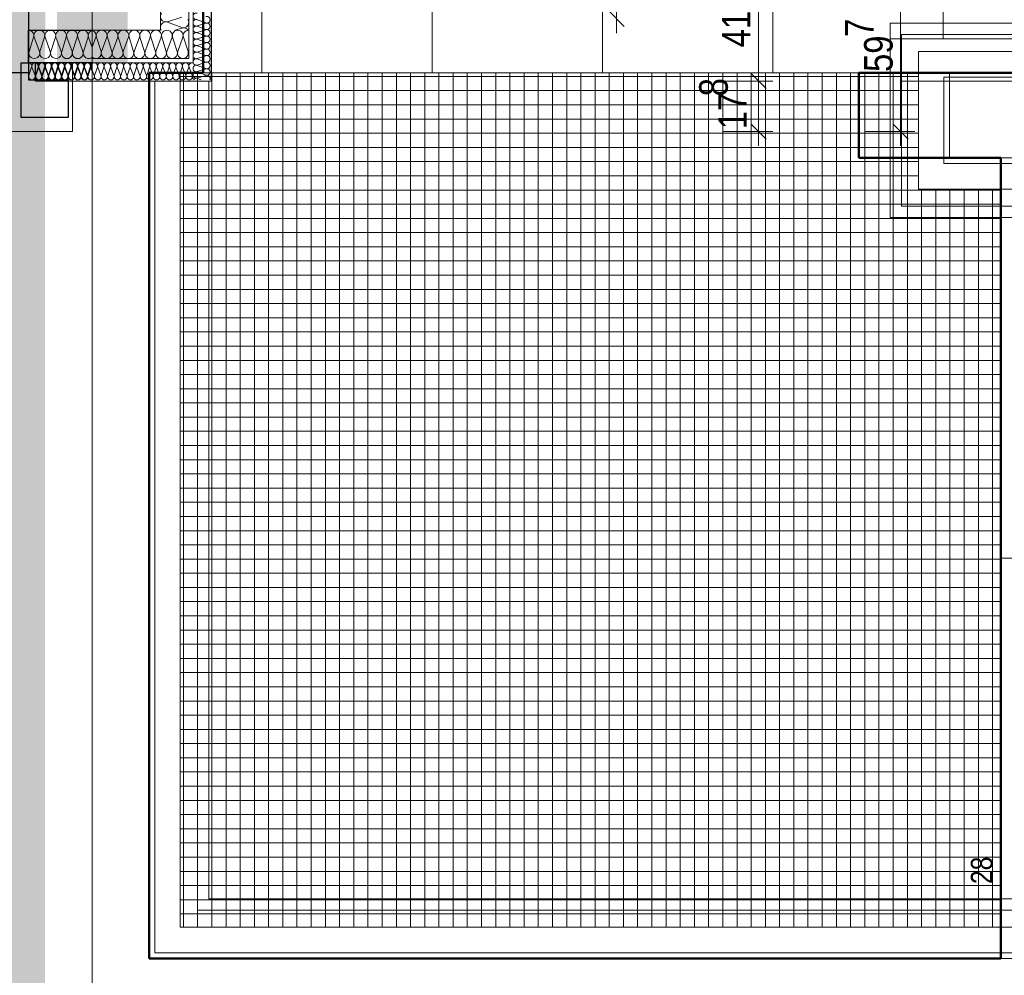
# Model space of a CAD drawing. Extents: x -620 to 300, y 62 to 1107.
# Tile 7 of 109: x -461 to -391, y 140 to 207. Entities that reach past the tile are written whole.
import ezdxf
from ezdxf.lldxf.tags import DXFTag

# ---------------------------------------------------------------- set-up
doc = ezdxf.new("R2010")
doc.units = 0
doc.layers.get('0').update_dxf_attribs({"lineweight": 35})
for name, color, linetype, lineweight, true_color in [('30 -33 Aussenwände- 7 Fassade_ Elemente', 7, 'Continuous', 9, 0x00aacc), ('30 -34 Innenwände- 6 Elemente', 7, 'Continuous', 9, 0xff6633), ('30 -35 Decken- 2.2 Treppen Außen', 7, 'Continuous', 9, 0x009999), ('30 -36 Dächer- 3 Dachbeläge', 7, 'Continuous', 15, 0x9999ff), ('30 -36 Dächer- 4 Dachbekleidungen', 7, 'Continuous', 9, 0xccccff), ('70 -75 Raumstempel- 1 Raumstempel', 1, 'Continuous', 50, 0xff0000), ('70 -76 Bemaßung- 2 Allgemein', 9, 'Continuous', 5, 0x808080), ('iwb_Layout BA_Markierung', 7, 'Continuous', 9, 0xbadcdc), ('iwb_Schraffur_ F90_feuerbestaendig', 1, 'Continuous', 13, 0xff0000)]:
    doc.layers.add(name, color=color, linetype=linetype, lineweight=lineweight, true_color=true_color)
for name, color, linetype, lineweight in [('60- 61 allgemeine Ausstattung- 4 Terrassen', 7, 'Continuous', 9), ('70 -71 Achsen- 1 Gebäudeachsen', 7, 'STRICHPUNKT2-A06G9G5P8I', 18), ('Keine-1', 7, 'Continuous', 15)]:
    doc.layers.add(name, color=color, linetype=linetype, lineweight=lineweight)
doc.styles.get("Standard").update_dxf_attribs({"font": 'ARIALN.TTF'})
tags = doc.linetypes.add('STRICHPUNKT2-A06G9G5P8I', pattern=[12.7, 6.35, -3.175, 0, -3.175]).pattern_tags.tags
tags[10:11] = [DXFTag(74, 4), DXFTag(75, 0), DXFTag(340, '0'), DXFTag(46, 0.0), DXFTag(50, 0.0), DXFTag(44, 0.0), DXFTag(45, 0.0)]
tags[8:9] = [DXFTag(74, 4), DXFTag(75, 0), DXFTag(340, '0'), DXFTag(46, 0.0), DXFTag(50, 0.0), DXFTag(44, 0.0), DXFTag(45, 0.0)]
tags[6:7] = [DXFTag(74, 4), DXFTag(75, 0), DXFTag(340, '0'), DXFTag(46, 0.0), DXFTag(50, 0.0), DXFTag(44, 0.0), DXFTag(45, 0.0)]
tags[4:5] = [DXFTag(74, 4), DXFTag(75, 0), DXFTag(340, '0'), DXFTag(46, 0.0), DXFTag(50, 0.0), DXFTag(44, 0.0), DXFTag(45, 0.0)]

# ---------------------------------------------------------------- blocks, each defined once
blk = doc.blocks.new('Polygon-A06G9G5H8I')
at = {"color": 0, "linetype": 'ByBlock', "lineweight": -2, "ltscale": 0.13}
blk.add_solid([(-458.82, 78.086), (-538.531, 77.874), (-458.653, 1075.291), (-538.531, 1075.291)], dxfattribs=at)
blk = doc.blocks.new('Referenz-A06G9G5R8I')
at = {"layer": '30 -33 Aussenwände- 7 Fassade_ Elemente', "color": 0, "linetype": 'Continuous', "ltscale": 0.13}
for p, q in [((-459.978, 214.931), (-459.978, 203.831)), ((-447.098, 212.331), (-447.098, 202.551)), ((-450.678, 210.431), (-450.682, 206.131)), ((-448.678, 210.43), (-448.683, 204.131)), ((-448.378, 210.429), (-448.383, 203.831)), ((-450.181, 206.732), (-449.181, 207.052)), ((-447.482, 206.648), (-448.082, 206.87)), ((-450.682, 206.131), (-455.478, 206.131)), ((-449.181, 206.324), (-450.181, 206.694)), ((-449.668, 206.13), (-449.181, 206.286)), ((-448.082, 206.433), (-447.482, 206.626)), ((-447.482, 206.188), (-448.082, 206.41)), ((-448.082, 205.973), (-447.482, 206.166)), ((-459.609, 205.631), (-459.93, 204.631)), ((-459.201, 204.631), (-459.571, 205.631)), ((-458.843, 205.631), (-459.164, 204.631)), ((-458.435, 204.631), (-458.805, 205.631)), ((-458.077, 205.631), (-458.398, 204.631)), ((-457.669, 204.631), (-458.039, 205.631)), ((-457.31, 205.631), (-457.632, 204.631)), ((-456.903, 204.631), (-457.273, 205.631)), ((-456.544, 205.631), (-456.866, 204.631)), ((-456.137, 204.631), (-456.507, 205.631)), ((-455.778, 205.631), (-456.1, 204.631)), ((-455.741, 205.631), (-455.478, 204.921)), ((-455.221, 205.631), (-455.478, 204.936)), ((-455.184, 205.631), (-454.862, 204.631)), ((-454.825, 204.631), (-454.455, 205.631)), ((-454.418, 205.631), (-454.096, 204.631)), ((-454.059, 204.631), (-453.689, 205.631)), ((-453.651, 205.631), (-453.33, 204.631)), ((-453.293, 204.631), (-452.923, 205.631)), ((-452.885, 205.631), (-452.564, 204.631)), ((-452.527, 204.631), (-452.157, 205.631)), ((-452.119, 205.631), (-451.798, 204.631)), ((-451.76, 204.631), (-451.391, 205.631)), ((-451.353, 205.631), (-451.032, 204.631)), ((-450.994, 204.631), (-450.625, 205.631)), ((-450.587, 205.631), (-450.266, 204.631)), ((-450.228, 204.631), (-449.859, 205.631)), ((-449.821, 205.631), (-449.5, 204.631)), ((-449.462, 204.631), (-449.093, 205.631)), ((-449.055, 205.631), (-448.734, 204.631)), ((-447.482, 205.729), (-448.082, 205.951)), ((-448.082, 205.514), (-447.482, 205.706)), ((-447.482, 205.269), (-448.082, 205.491)), ((-448.082, 205.054), (-447.482, 205.247)), ((-447.482, 204.81), (-448.082, 205.031)), ((-448.082, 204.594), (-447.482, 204.787)), ((-448.683, 204.131), (-455.478, 204.131)), ((-447.482, 204.35), (-448.082, 204.572)), ((-448.082, 204.135), (-447.482, 204.327)), ((-447.482, 203.89), (-448.082, 204.112)), ((-459.978, 203.831), (-456.878, 203.831)), ((-459.756, 203.531), (-459.949, 202.931)), ((-459.512, 202.931), (-459.734, 203.531)), ((-459.297, 203.531), (-459.489, 202.931)), ((-459.478, 202.551), (-459.478, 203.831)), ((-459.256, 203.531), (-459.449, 202.931)), ((-459.052, 202.932), (-459.274, 203.531)), ((-459.012, 202.931), (-459.234, 203.531)), ((-458.837, 203.532), (-459.03, 202.932)), ((-458.797, 203.531), (-458.99, 202.931)), ((-458.592, 202.932), (-458.815, 203.532)), ((-458.553, 202.931), (-458.774, 203.531)), ((-458.378, 203.532), (-458.57, 202.932)), ((-458.337, 203.531), (-458.53, 202.931)), ((-458.133, 202.932), (-458.355, 203.532)), ((-458.093, 202.931), (-458.315, 203.531)), ((-457.918, 203.532), (-458.11, 202.932)), ((-457.878, 203.531), (-458.07, 202.931)), ((-457.673, 202.933), (-457.895, 203.532)), ((-457.633, 202.931), (-457.855, 203.531)), ((-457.458, 203.533), (-457.651, 202.933)), ((-457.418, 203.531), (-457.611, 202.931)), ((-457.213, 202.933), (-457.436, 203.533)), ((-457.174, 202.931), (-457.395, 203.531)), ((-456.999, 203.533), (-457.191, 202.933)), ((-456.958, 203.531), (-457.151, 202.931)), ((-456.754, 202.933), (-456.976, 203.533)), ((-456.714, 202.931), (-456.936, 203.531)), ((-456.878, 203.831), (-456.878, 198.991)), ((-456.539, 203.534), (-456.731, 202.933)), ((-456.499, 203.531), (-456.692, 202.931)), ((-456.294, 202.934), (-456.516, 203.534)), ((-456.254, 202.931), (-456.476, 203.531)), ((-456.079, 203.534), (-456.272, 202.934)), ((-456.039, 203.531), (-456.232, 202.931)), ((-455.835, 202.934), (-456.057, 203.534)), ((-455.795, 202.931), (-456.017, 203.531)), ((-455.62, 203.534), (-455.812, 202.934)), ((-455.579, 203.531), (-455.772, 202.931)), ((-455.597, 203.534), (-455.478, 203.212)), ((-455.335, 202.931), (-455.557, 203.531)), ((-448.383, 203.831), (-455.478, 203.831)), ((-455.12, 203.531), (-455.313, 202.931)), ((-454.876, 202.931), (-455.097, 203.531)), ((-454.66, 203.531), (-454.853, 202.931)), ((-454.416, 202.931), (-454.638, 203.531)), ((-454.201, 203.531), (-454.393, 202.931)), ((-453.956, 202.931), (-454.178, 203.531)), ((-453.741, 203.531), (-453.934, 202.931)), ((-453.497, 202.931), (-453.718, 203.531)), ((-453.281, 203.531), (-453.474, 202.931)), ((-453.037, 202.931), (-453.259, 203.531)), ((-452.822, 203.531), (-453.014, 202.931)), ((-452.577, 202.931), (-452.799, 203.531)), ((-452.362, 203.531), (-452.555, 202.931)), ((-452.118, 202.931), (-452.34, 203.531)), ((-451.902, 203.531), (-452.095, 202.931)), ((-451.658, 202.931), (-451.88, 203.531)), ((-451.443, 203.531), (-451.636, 202.931)), ((-451.198, 202.931), (-451.42, 203.531)), ((-450.983, 203.531), (-451.176, 202.931)), ((-450.739, 202.931), (-450.961, 203.531)), ((-450.523, 203.531), (-450.716, 202.931)), ((-450.279, 202.931), (-450.501, 203.531)), ((-450.064, 203.531), (-450.257, 202.931)), ((-449.82, 202.931), (-450.041, 203.531)), ((-449.604, 203.531), (-449.797, 202.931)), ((-449.36, 202.931), (-449.582, 203.531)), ((-449.145, 203.531), (-449.337, 202.931)), ((-448.9, 202.931), (-449.122, 203.531)), ((-448.685, 203.531), (-448.878, 202.931)), ((-448.441, 202.931), (-448.662, 203.531)), ((-448.082, 203.675), (-447.482, 203.868)), ((-447.482, 203.431), (-448.082, 203.652)), ((-448.082, 203.215), (-447.482, 203.408)), ((-447.098, 202.551), (-459.478, 202.551)), ((-451.478, 140.731), (-451.478, 203.131)), ((-448.378, 203.055), (-448.418, 202.931)), ((-447.482, 202.971), (-448.082, 203.193)), ((-448.082, 202.756), (-447.482, 202.949)), ((-448.082, 202.733), (-447.806, 202.631)), ((31.722, 203.131), (-395.078, 203.131)), ((-395.078, 203.131), (-395.078, 197.131)), ((-456.878, 198.991), (-538.531, 198.991)), ((-395.078, 197.131), (-391.478, 197.131)), ((-391.478, 197.131), (-391.478, 140.731)), ((-391.478, 140.731), (-451.478, 140.731))]:
    blk.add_line(p, q, dxfattribs=at)
at = {"layer": '30 -33 Aussenwände- 7 Fassade_ Elemente', "color": 0, "linetype": 'Continuous', "lineweight": -2, "ltscale": 0.25}
for p, q in [((-459.978, 208.931), (-459.978, 203.131)), ((-459.978, 203.831), (-459.978, 206.131)), ((-459.978, 206.131), (-455.478, 206.131)), ((-460.478, 199.991), (-460.478, 203.831)), ((-460.478, 203.831), (-459.978, 203.831)), ((-455.478, 203.831), (-459.978, 203.831)), ((-459.978, 203.831), (-459.978, 202.631)), ((-459.478, 202.551), (-459.478, 203.831)), ((-459.978, 203.131), (-463.278, 203.131)), ((-459.978, 202.631), (-457.178, 202.631)), ((-457.178, 202.631), (-457.178, 199.991)), ((-457.178, 199.991), (-460.478, 199.991))]:
    blk.add_line(p, q, dxfattribs=at)
at = {"layer": '30 -33 Aussenwände- 7 Fassade_ Elemente', "color": 0, "linetype": 'Continuous', "ltscale": 0.13}
for centre, major_axis, end_param in [((-450.299, 206.33), (0.118, 0.364), 2.429518), ((-450.298, 207.096), (-0.31, 0.225), 1.254884), ((-450.298, 207.096), (-0.31, -0.224), 1.254884), ((-449.064, 206.688), (0.31, -0.225), 1.255075), ((-448.152, 207.111), (0.07, 0.219), 3.764652), ((-448.152, 206.651), (0.07, 0.219), 3.764652), ((-447.411, 206.867), (-0.07, -0.219), 3.765224), ((-459.973, 205.748), (0.364, -0.117), 1.896254), ((-459.207, 205.748), (0.364, -0.117), 3.764652), ((-458.441, 205.748), (0.364, -0.117), 3.764652), ((-457.675, 205.748), (0.364, -0.117), 3.764652), ((-457.675, 205.748), (-0.225, 0.31), 1.254884), ((-457.675, 205.748), (0.225, 0.31), 1.254884), ((-457.675, 205.748), (0.364, -0.117), 1.254884), ((-456.909, 205.748), (0.364, -0.117), 3.764652), ((-456.909, 205.748), (-0.225, 0.31), 1.254884), ((-456.909, 205.748), (0.225, 0.31), 1.254884), ((-456.909, 205.748), (0.364, -0.117), 1.254884), ((-456.143, 205.748), (-0.225, 0.31), 1.254884), ((-456.143, 205.748), (0.225, 0.31), 1.254884), ((-456.143, 205.748), (0.364, -0.117), 1.254884), ((-455.377, 205.748), (-0.102, 0.369), 1.613483), ((-455.585, 205.748), (0.364, -0.117), 1.598679), ((-454.819, 205.748), (-0.225, 0.31), 1.254884), ((-454.819, 205.748), (0.225, 0.31), 1.254884), ((-454.819, 205.748), (0.364, -0.117), 1.254884), ((-454.053, 205.748), (0.364, -0.117), 3.764652), ((-454.053, 205.748), (-0.225, 0.31), 1.254884), ((-454.053, 205.748), (0.225, 0.31), 1.254884), ((-454.053, 205.748), (0.364, -0.117), 1.254884), ((-453.287, 205.748), (0.364, -0.117), 3.764652), ((-453.287, 205.748), (-0.225, 0.31), 1.254884), ((-453.287, 205.748), (0.225, 0.31), 1.254884), ((-453.287, 205.748), (0.364, -0.117), 1.254884), ((-452.521, 205.748), (0.364, -0.117), 3.764652), ((-451.755, 205.748), (0.364, -0.117), 3.764652), ((-450.989, 205.748), (0.364, -0.117), 3.764652), ((-450.223, 205.748), (0.364, -0.117), 3.764652), ((-449.457, 205.748), (0.364, -0.117), 3.764652), ((-449.064, 206.688), (-0.118, -0.364), 1.255075), ((-449.064, 205.922), (0.321, 0.208), 1.307885), ((-448.691, 205.748), (0.005, 0.383), 1.896254), ((-448.152, 206.192), (0.07, 0.219), 3.764652), ((-447.411, 206.407), (-0.07, -0.219), 3.765224), ((-447.411, 205.947), (-0.07, -0.219), 3.765224), ((-448.152, 205.732), (0.07, 0.219), 3.764652), ((-448.152, 205.272), (0.07, 0.219), 3.764652), ((-447.411, 205.488), (-0.07, -0.219), 3.765224), ((-459.566, 204.514), (-0.364, 0.117), 3.765224), ((-458.8, 204.514), (-0.364, 0.117), 3.765224), ((-458.034, 204.514), (-0.364, 0.117), 3.765224), ((-457.268, 204.514), (-0.364, 0.117), 1.255075), ((-457.268, 204.514), (-0.364, 0.117), 3.765224), ((-457.268, 204.514), (0.225, -0.31), 1.255075), ((-456.502, 204.514), (-0.364, 0.117), 3.765224), ((-456.502, 204.514), (-0.364, 0.117), 1.255075), ((-456.502, 204.514), (0.225, -0.31), 1.255075), ((-455.735, 204.514), (-0.364, 0.117), 2.619647), ((-455.226, 204.514), (-0.252, -0.288), 2.600578), ((-454.46, 204.514), (-0.364, 0.117), 3.765224), ((-454.46, 204.514), (-0.364, 0.117), 1.255075), ((-454.46, 204.514), (0.225, -0.31), 1.255075), ((-453.694, 204.514), (-0.364, 0.117), 3.765224), ((-453.694, 204.514), (-0.364, 0.117), 1.255075), ((-453.694, 204.514), (0.225, -0.31), 1.255075), ((-452.928, 204.514), (-0.364, 0.117), 3.765224), ((-452.162, 204.514), (-0.364, 0.117), 3.765224), ((-451.396, 204.514), (-0.364, 0.117), 3.765224), ((-450.63, 204.514), (-0.364, 0.117), 3.765224), ((-449.864, 204.514), (-0.364, 0.117), 3.765224), ((-449.098, 204.514), (-0.364, 0.117), 3.765224), ((-448.152, 204.813), (0.07, 0.219), 3.764652), ((-447.411, 205.028), (-0.07, -0.219), 3.765224), ((-447.411, 204.569), (-0.07, -0.219), 3.765224), ((-457.268, 204.514), (-0.225, -0.31), 1.255075), ((-456.502, 204.514), (-0.225, -0.31), 1.255075), ((-454.46, 204.514), (-0.225, -0.31), 1.255075), ((-453.694, 204.514), (-0.225, -0.31), 1.255075), ((-448.152, 204.353), (0.07, 0.219), 3.764652), ((-448.152, 203.894), (0.07, 0.219), 3.764652), ((-448.152, 203.894), (-0.186, 0.135), 1.254884), ((-448.152, 203.894), (0.07, 0.219), 1.254884), ((-447.411, 204.109), (-0.07, -0.219), 3.765224), ((-459.975, 203.601), (0.219, -0.07), 1.896254), ((-459.515, 203.602), (0.219, -0.07), 3.764652), ((-459.475, 203.602), (0.219, -0.07), 1.896254), ((-459.056, 203.602), (0.219, -0.07), 3.764652), ((-459.015, 203.602), (0.219, -0.07), 3.764652), ((-458.596, 203.602), (0.219, -0.07), 3.764652), ((-458.556, 203.602), (0.219, -0.07), 3.764652), ((-458.137, 203.603), (0.219, -0.07), 3.764652), ((-458.096, 203.602), (0.219, -0.07), 3.764652), ((-457.677, 203.603), (0.219, -0.07), 3.764652), ((-457.637, 203.602), (0.219, -0.07), 3.764652), ((-457.217, 203.603), (0.219, -0.07), 3.764652), ((-457.177, 203.602), (0.219, -0.07), 3.764652), ((-456.758, 203.604), (0.219, -0.07), 3.764652), ((-456.758, 203.604), (-0.135, 0.186), 1.254884), ((-456.717, 203.602), (0.219, -0.07), 3.764652), ((-456.758, 203.604), (0.135, 0.186), 1.254884), ((-456.758, 203.604), (0.219, -0.07), 1.254884), ((-456.298, 203.604), (0.219, -0.07), 3.764652), ((-456.298, 203.604), (-0.135, 0.186), 1.254884), ((-456.258, 203.602), (0.219, -0.07), 3.764652), ((-456.298, 203.604), (0.135, 0.186), 1.254884), ((-456.298, 203.604), (0.219, -0.07), 1.254884), ((-455.838, 203.604), (-0.135, 0.186), 1.254884), ((-455.798, 203.602), (0.219, -0.07), 3.764652), ((-455.838, 203.604), (0.135, 0.186), 1.254884), ((-455.838, 203.604), (0.219, -0.07), 1.254884), ((-455.379, 203.605), (-0.1, 0.207), 1.434048), ((-455.338, 203.602), (0.219, -0.07), 3.764652), ((-454.879, 203.602), (0.219, -0.07), 3.764652), ((-454.419, 203.602), (0.219, -0.07), 3.764652), ((-453.959, 203.602), (0.219, -0.07), 3.764652), ((-453.5, 203.602), (0.219, -0.07), 3.764652), ((-453.04, 203.602), (0.219, -0.07), 3.764652), ((-452.581, 203.602), (0.219, -0.07), 3.764652), ((-452.121, 203.602), (0.219, -0.07), 3.764652), ((-451.661, 203.602), (0.219, -0.07), 3.764652), ((-451.202, 203.602), (0.219, -0.07), 3.764652), ((-450.742, 203.602), (0.219, -0.07), 3.764652), ((-450.282, 203.602), (0.219, -0.07), 3.764652), ((-449.823, 203.602), (0.219, -0.07), 3.764652), ((-449.823, 203.602), (-0.135, 0.186), 1.254884), ((-449.823, 203.602), (0.135, 0.186), 1.254884), ((-449.823, 203.602), (0.219, -0.07), 1.254884), ((-449.363, 203.602), (0.219, -0.07), 3.764652), ((-449.363, 203.602), (-0.135, 0.186), 1.254884), ((-449.363, 203.602), (0.135, 0.186), 1.254884), ((-449.363, 203.602), (0.219, -0.07), 1.254884), ((-448.904, 203.602), (-0.135, 0.186), 1.254884), ((-448.904, 203.602), (0.135, 0.186), 1.254884), ((-448.904, 203.602), (0.219, -0.07), 1.254884), ((-448.444, 203.602), (0.066, 0.22), 2.172087), ((-448.152, 203.434), (0.07, 0.219), 3.764652), ((-448.152, 203.434), (-0.186, 0.135), 1.254884), ((-448.152, 203.894), (-0.186, -0.135), 1.254884), ((-448.152, 203.434), (0.07, 0.219), 1.254884), ((-448.152, 203.434), (-0.186, -0.135), 1.254884), ((-447.411, 203.649), (-0.07, -0.219), 3.765224), ((-447.411, 203.649), (0.186, 0.135), 1.255075), ((-447.411, 203.649), (-0.07, -0.219), 1.255075), ((-447.411, 203.19), (-0.07, -0.219), 3.765224), ((-447.411, 203.19), (0.186, 0.135), 1.255075), ((-447.411, 203.649), (0.186, -0.135), 1.255075), ((-447.411, 203.19), (0.186, -0.135), 1.255075), ((-459.73, 202.861), (-0.219, 0.07), 3.765224), ((-459.271, 202.861), (-0.219, 0.07), 3.765224), ((-459.231, 202.861), (-0.219, 0.07), 3.765224), ((-458.811, 202.861), (-0.219, 0.07), 3.765224), ((-458.771, 202.861), (-0.219, 0.07), 3.765224), ((-458.351, 202.862), (-0.219, 0.07), 3.765224), ((-458.311, 202.861), (-0.219, 0.07), 3.765224), ((-457.892, 202.862), (-0.219, 0.07), 3.765224), ((-457.852, 202.861), (-0.219, 0.07), 3.765224), ((-457.432, 202.862), (-0.219, 0.07), 3.765224), ((-457.392, 202.861), (-0.219, 0.07), 3.765224), ((-456.972, 202.863), (-0.219, 0.07), 3.765224), ((-456.933, 202.861), (-0.219, 0.07), 3.765224), ((-456.513, 202.863), (-0.219, 0.07), 3.765224), ((-456.513, 202.863), (-0.219, 0.07), 1.255075), ((-456.473, 202.861), (-0.219, 0.07), 3.765224), ((-456.513, 202.863), (-0.135, -0.186), 1.255075), ((-456.513, 202.863), (0.135, -0.186), 1.255075), ((-456.053, 202.863), (-0.219, 0.07), 3.765224), ((-456.053, 202.863), (-0.219, 0.07), 1.255075), ((-456.013, 202.861), (-0.219, 0.07), 3.765224), ((-456.053, 202.863), (-0.135, -0.186), 1.255075), ((-456.053, 202.863), (0.135, -0.186), 1.255075), ((-455.593, 202.864), (-0.219, 0.07), 2.411197), ((-455.554, 202.861), (-0.219, 0.07), 3.765224), ((-455.094, 202.861), (-0.219, 0.07), 3.765224), ((-454.634, 202.861), (-0.219, 0.07), 3.765224), ((-454.175, 202.861), (-0.219, 0.07), 3.765224), ((-453.715, 202.861), (-0.219, 0.07), 3.765224), ((-453.256, 202.861), (-0.219, 0.07), 3.765224), ((-452.796, 202.861), (-0.219, 0.07), 3.765224), ((-452.336, 202.861), (-0.219, 0.07), 3.765224), ((-451.877, 202.861), (-0.219, 0.07), 3.765224), ((-451.417, 202.861), (-0.219, 0.07), 3.765224), ((-450.957, 202.861), (-0.219, 0.07), 3.765224), ((-450.498, 202.861), (-0.219, 0.07), 3.765224), ((-450.038, 202.861), (-0.219, 0.07), 3.765224), ((-449.578, 202.861), (-0.219, 0.07), 3.765224), ((-449.578, 202.861), (-0.219, 0.07), 1.255075), ((-449.578, 202.861), (-0.135, -0.186), 1.255075), ((-449.578, 202.861), (0.135, -0.186), 1.255075), ((-449.119, 202.861), (-0.219, 0.07), 3.765224), ((-449.119, 202.861), (-0.219, 0.07), 1.255075), ((-449.119, 202.861), (-0.135, -0.186), 1.255075), ((-449.119, 202.861), (0.135, -0.186), 1.255075), ((-448.659, 202.861), (-0.219, 0.07), 1.255075), ((-448.659, 202.861), (-0.135, -0.186), 1.255075), ((-448.659, 202.861), (0.135, -0.186), 1.255075), ((-448.2, 202.861), (-0.219, 0.07), 0.990893), ((-448.152, 202.974), (-0.186, 0.135), 1.254884), ((-448.152, 202.515), (0.07, 0.219), 1.349822), ((-448.152, 202.974), (0.07, 0.219), 1.254884), ((-448.152, 202.974), (-0.186, -0.135), 1.254884), ((-447.411, 203.19), (-0.07, -0.219), 1.255075), ((-447.411, 202.73), (0.207, -0.099), 2.32715)]:
    blk.add_ellipse(centre, major_axis=major_axis, ratio=1, start_param=0, end_param=end_param, dxfattribs=at)
at = {"layer": '30 -34 Innenwände- 6 Elemente', "color": 0, "linetype": 'Continuous', "ltscale": 0.13}
for p, q in [((31.122, 206.631), (-399.278, 206.631)), ((-399.278, 206.631), (-399.278, 192.931)), ((-398.478, 193.731), (-398.478, 205.831)), ((-398.478, 205.831), (31.122, 205.831)), ((31.122, 204.631), (-397.278, 204.631)), ((-397.278, 204.631), (-397.278, 194.931)), ((-451.078, 202.551), (-451.078, 141.131)), ((-449.278, 202.551), (-451.078, 202.551)), ((-449.278, 142.931), (-449.278, 202.551)), ((-448.078, 202.551), (-448.078, 144.131)), ((-447.278, 202.551), (-448.078, 202.551)), ((-447.278, 144.931), (-447.278, 202.551)), ((-395.478, 196.731), (-395.478, 202.831)), ((-395.478, 202.831), (31.122, 202.831)), ((-391.478, 196.731), (-395.478, 196.731)), ((-391.478, 194.931), (-391.478, 196.731)), ((-397.278, 194.931), (-391.478, 194.931)), ((-391.478, 193.731), (-398.478, 193.731)), ((-391.478, 192.931), (-391.478, 193.731)), ((-399.278, 192.931), (-391.478, 192.931)), ((-391.478, 144.931), (-447.278, 144.931)), ((-391.478, 144.131), (-391.478, 144.931)), ((-448.078, 144.131), (-391.478, 144.131)), ((-391.478, 142.931), (-449.278, 142.931)), ((-391.478, 141.131), (-391.478, 142.931)), ((-451.078, 141.131), (-391.478, 141.131))]:
    blk.add_line(p, q, dxfattribs=at)
at = {"layer": '30 -35 Decken- 2.2 Treppen Außen', "color": 0, "linetype": 'Continuous', "ltscale": 0.13}
for p, q in [((-391.478, 197.131), (-391.478, 194.931)), ((-210.678, 197.131), (-391.478, 197.131)), ((-391.478, 197.131), (-391.478, 140.731)), ((-391.478, 196.731), (-210.678, 196.731)), ((-391.478, 194.931), (-391.478, 196.731)), ((-385.678, 194.931), (-391.478, 194.931)), ((-391.478, 194.931), (-210.678, 194.931)), ((-391.478, 192.931), (-391.478, 193.731)), ((-391.478, 193.731), (-210.678, 193.731)), ((-210.678, 192.931), (-391.478, 192.931)), ((-210.678, 168.931), (-391.478, 168.931)), ((-210.678, 144.931), (-391.478, 144.931)), ((-391.478, 144.931), (-391.478, 144.131)), ((-391.478, 144.131), (-210.678, 144.131)), ((-391.478, 142.931), (-391.478, 141.131)), ((-385.678, 142.931), (-391.478, 142.931)), ((-391.478, 142.931), (-391.478, 140.731)), ((-210.678, 142.931), (-391.478, 142.931)), ((-391.478, 141.131), (-210.678, 141.131)), ((-391.478, 140.731), (-210.678, 140.731))]:
    blk.add_line(p, q, dxfattribs=at)
at = {"layer": '30 -35 Decken- 2.2 Treppen Außen', "color": 0, "linetype": 'Continuous', "lineweight": 5, "ltscale": 0.13}
for p, q in [((-391.478, 168.931), (-391.418, 168.947)), ((-391.418, 168.915), (-391.478, 168.931)), ((-391.418, 168.947), (-391.418, 168.915))]:
    blk.add_line(p, q, dxfattribs=at)
at = {"layer": '30 -36 Dächer- 3 Dachbeläge', "color": 0, "linetype": 'Continuous', "ltscale": 0.15}
for p, q in [((-398.478, 205.831), (31.122, 205.831)), ((-398.478, 202.531), (-398.478, 205.831)), ((31.122, 202.531), (-398.478, 202.531))]:
    blk.add_line(p, q, dxfattribs=at)
at = {"layer": '30 -36 Dächer- 4 Dachbekleidungen', "color": 0, "linetype": 'Continuous', "ltscale": 0.13}
for p, q in [((31.122, 206.631), (-399.278, 206.631)), ((-399.278, 206.631), (-399.278, 192.931)), ((-398.478, 193.731), (-398.478, 205.831)), ((-398.478, 205.831), (31.122, 205.831)), ((31.122, 204.631), (-397.278, 204.631)), ((-397.278, 204.631), (-397.278, 194.931)), ((-395.478, 196.731), (-395.478, 202.831)), ((-395.478, 202.831), (31.122, 202.831)), ((-391.478, 196.731), (-395.478, 196.731)), ((-391.478, 194.931), (-391.478, 196.731)), ((-397.278, 194.931), (-391.478, 194.931)), ((-391.478, 193.731), (-398.478, 193.731)), ((-391.478, 192.931), (-391.478, 193.731)), ((-399.278, 192.931), (-391.478, 192.931))]:
    blk.add_line(p, q, dxfattribs=at)
at = {"layer": '60- 61 allgemeine Ausstattung- 4 Terrassen', "color": 0}
for p, q in [((-443.539, 203.131), (-443.539, 363.991)), ((-431.539, 203.131), (-431.539, 363.991)), ((-419.539, 203.131), (-419.539, 363.991)), ((-407.539, 203.131), (-407.539, 363.991)), ((-395.539, 205.531), (-395.539, 255.331)), ((-447.078, 211.731), (-447.078, 203.131)), ((-399.278, 203.131), (-399.278, 205.531)), ((-399.278, 205.531), (-138.058, 205.531)), ((-397.278, 203.131), (-449.278, 203.131)), ((-449.278, 203.131), (-449.278, 142.931)), ((-449.278, 202.872), (-397.278, 202.872)), ((-449.058, 142.931), (-449.058, 203.131)), ((-448.058, 142.931), (-448.058, 203.131)), ((-447.078, 203.131), (-399.278, 203.131)), ((-447.058, 142.931), (-447.058, 203.131)), ((-446.058, 142.931), (-446.058, 203.131)), ((-445.058, 142.931), (-445.058, 203.131)), ((-444.058, 142.931), (-444.058, 203.131)), ((-443.058, 142.931), (-443.058, 203.131)), ((-442.058, 142.931), (-442.058, 203.131)), ((-441.058, 142.931), (-441.058, 203.131)), ((-440.058, 142.931), (-440.058, 203.131)), ((-439.058, 142.931), (-439.058, 203.131)), ((-438.058, 142.931), (-438.058, 203.131)), ((-437.058, 142.931), (-437.058, 203.131)), ((-436.058, 142.931), (-436.058, 203.131)), ((-435.058, 142.931), (-435.058, 203.131)), ((-434.058, 142.931), (-434.058, 203.131)), ((-433.058, 142.931), (-433.058, 203.131)), ((-432.058, 142.931), (-432.058, 203.131)), ((-431.058, 142.931), (-431.058, 203.131)), ((-430.058, 142.931), (-430.058, 203.131)), ((-429.058, 142.931), (-429.058, 203.131)), ((-428.058, 142.931), (-428.058, 203.131)), ((-427.058, 142.931), (-427.058, 203.131)), ((-426.058, 142.931), (-426.058, 203.131)), ((-425.058, 142.931), (-425.058, 203.131)), ((-424.058, 142.931), (-424.058, 203.131)), ((-423.058, 142.931), (-423.058, 203.131)), ((-422.058, 142.931), (-422.058, 203.131)), ((-421.058, 142.931), (-421.058, 203.131)), ((-420.058, 142.931), (-420.058, 203.131)), ((-419.058, 142.931), (-419.058, 203.131)), ((-418.058, 142.931), (-418.058, 203.131)), ((-417.058, 142.931), (-417.058, 203.131)), ((-416.058, 142.931), (-416.058, 203.131)), ((-415.058, 142.931), (-415.058, 203.131)), ((-414.058, 142.931), (-414.058, 203.131)), ((-413.058, 142.931), (-413.058, 203.131)), ((-412.058, 142.931), (-412.058, 203.131)), ((-411.058, 142.931), (-411.058, 203.131)), ((-410.058, 142.931), (-410.058, 203.131)), ((-409.058, 142.931), (-409.058, 203.131)), ((-408.058, 142.931), (-408.058, 203.131)), ((-407.058, 142.931), (-407.058, 203.131)), ((-406.058, 142.931), (-406.058, 203.131)), ((-405.058, 142.931), (-405.058, 203.131)), ((-404.058, 142.931), (-404.058, 203.131)), ((-403.058, 142.931), (-403.058, 203.131)), ((-402.058, 142.931), (-402.058, 203.131)), ((-401.058, 142.931), (-401.058, 203.131)), ((-400.058, 142.931), (-400.058, 203.131)), ((-399.058, 142.931), (-399.058, 203.131)), ((-398.058, 142.931), (-398.058, 203.131)), ((-397.278, 194.931), (-397.278, 203.131)), ((-449.278, 201.872), (-397.278, 201.872)), ((-449.278, 200.872), (-397.278, 200.872)), ((-449.278, 199.872), (-397.278, 199.872)), ((-449.278, 198.872), (-397.278, 198.872)), ((-449.278, 197.872), (-397.278, 197.872)), ((-449.278, 196.872), (-397.278, 196.872)), ((-449.278, 195.872), (-397.278, 195.872)), ((-391.478, 194.931), (-397.278, 194.931)), ((-397.058, 142.931), (-397.058, 194.931)), ((-396.058, 142.931), (-396.058, 194.931)), ((-395.058, 142.931), (-395.058, 194.931)), ((-394.058, 142.931), (-394.058, 194.931)), ((-393.058, 142.931), (-393.058, 194.931)), ((-392.058, 142.931), (-392.058, 194.931)), ((-391.478, 142.931), (-391.478, 194.931)), ((-449.278, 194.872), (-391.478, 194.872)), ((-449.278, 193.872), (-391.478, 193.872)), ((-449.278, 192.872), (-391.478, 192.872)), ((-449.278, 191.872), (-391.478, 191.872)), ((-449.278, 190.872), (-391.478, 190.872)), ((-449.278, 189.872), (-391.478, 189.872)), ((-449.278, 188.872), (-391.478, 188.872)), ((-449.278, 187.872), (-391.478, 187.872)), ((-449.278, 186.872), (-391.478, 186.872)), ((-449.278, 185.872), (-391.478, 185.872)), ((-449.278, 184.872), (-391.478, 184.872)), ((-449.278, 183.872), (-391.478, 183.872)), ((-449.278, 182.872), (-391.478, 182.872)), ((-449.278, 181.872), (-391.478, 181.872)), ((-449.278, 180.872), (-391.478, 180.872)), ((-449.278, 179.872), (-391.478, 179.872)), ((-449.278, 178.872), (-391.478, 178.872)), ((-449.278, 177.872), (-391.478, 177.872)), ((-449.278, 176.872), (-391.478, 176.872)), ((-449.278, 175.872), (-391.478, 175.872)), ((-449.278, 174.872), (-391.478, 174.872)), ((-449.278, 173.872), (-391.478, 173.872)), ((-449.278, 172.872), (-391.478, 172.872)), ((-449.278, 171.872), (-391.478, 171.872)), ((-449.278, 170.872), (-391.478, 170.872)), ((-449.278, 169.872), (-391.478, 169.872)), ((-449.278, 168.872), (-391.478, 168.872)), ((-449.278, 167.872), (-391.478, 167.872)), ((-449.278, 166.872), (-391.478, 166.872)), ((-449.278, 165.872), (-391.478, 165.872)), ((-449.278, 164.872), (-391.478, 164.872)), ((-449.278, 163.872), (-391.478, 163.872)), ((-449.278, 162.872), (-391.478, 162.872)), ((-449.278, 161.872), (-391.478, 161.872)), ((-449.278, 160.872), (-391.478, 160.872)), ((-449.278, 159.872), (-391.478, 159.872)), ((-449.278, 158.872), (-391.478, 158.872)), ((-449.278, 157.872), (-391.478, 157.872)), ((-449.278, 156.872), (-391.478, 156.872)), ((-449.278, 155.872), (-391.478, 155.872)), ((-449.278, 154.872), (-391.478, 154.872)), ((-449.278, 153.872), (-391.478, 153.872)), ((-449.278, 152.872), (-391.478, 152.872)), ((-449.278, 151.872), (-391.478, 151.872)), ((-449.278, 150.872), (-391.478, 150.872)), ((-449.278, 149.872), (-391.478, 149.872)), ((-449.278, 148.872), (-391.478, 148.872)), ((-449.278, 147.872), (-391.478, 147.872)), ((-449.278, 146.872), (-391.478, 146.872)), ((-449.278, 145.872), (-391.478, 145.872)), ((-449.278, 144.872), (-391.478, 144.872)), ((-449.278, 143.872), (-391.478, 143.872)), ((-449.278, 142.931), (-391.478, 142.931))]:
    blk.add_line(p, q, dxfattribs=at)
at = {"layer": '60- 61 allgemeine Ausstattung- 4 Terrassen', "color": 0, "linetype": 'Continuous', "lineweight": 18, "ltscale": 0.18}
for p, q in [((-451.478, 140.731), (-451.478, 202.551)), ((31.122, 202.531), (-395.078, 202.531)), ((-395.078, 202.531), (-395.078, 197.131)), ((-395.078, 197.131), (-391.478, 197.131)), ((-391.478, 197.131), (-391.478, 140.731)), ((-391.478, 140.731), (-451.478, 140.731))]:
    blk.add_line(p, q, dxfattribs=at)
at = {"layer": '70 -71 Achsen- 1 Gebäudeachsen', "color": 0, "linetype": 'STRICHPUNKT2-A06G9G5P8I', "ltscale": 0.18}
blk.add_line((-455.478, 1075.871), (-455.478, 76.431), dxfattribs=at)
at = {"layer": '70 -75 Raumstempel- 1 Raumstempel', "color": 0, "linetype": 'Continuous', "ltscale": 0.5}
for p, q in [((-447.678, 211.731), (-447.678, 203.131)), ((-447.678, 203.131), (-451.478, 203.131)), ((-451.478, 203.131), (-451.478, 140.731)), ((-401.478, 197.131), (-401.478, 203.131)), ((-401.478, 203.131), (31.722, 203.131)), ((-391.478, 197.131), (-401.478, 197.131)), ((-391.478, 140.731), (-391.478, 197.131)), ((-451.478, 140.731), (-391.478, 140.731))]:
    blk.add_line(p, q, dxfattribs=at)
at = {"layer": '70 -76 Bemaßung- 2 Allgemein', "color": 0, "linetype": 'Continuous', "ltscale": 0.13}
for p, q in [((-408.538, 203.612), (-408.538, 209.871)), ((-398.538, 200.052), (-398.538, 209.871)), ((-418.538, 205.931), (-418.538, 207.992)), ((-408.538, 201.551), (-408.538, 203.612)), ((-408.538, 203.551), (-408.538, 201.491)), ((-411.038, 202.551), (-407.538, 202.551)), ((-411.038, 202.551), (-407.538, 202.551)), ((-408.538, 200.052), (-408.538, 201.491)), ((-408.538, 197.991), (-408.538, 200.052)), ((-398.538, 197.991), (-398.538, 200.052)), ((-411.038, 198.991), (-407.538, 198.991)), ((-401.038, 198.991), (-397.538, 198.991))]:
    blk.add_line(p, q, dxfattribs=at)
at = {"layer": '70 -76 Bemaßung- 2 Allgemein', "color": 0, "linetype": 'Continuous', "lineweight": 20, "ltscale": 0.2}
for p, q in [((-418.008, 206.401), (-419.069, 207.462)), ((-409.069, 203.082), (-408.008, 202.021)), ((-408.008, 202.021), (-409.069, 203.082)), ((-408.008, 198.461), (-409.069, 199.522)), ((-398.008, 198.461), (-399.069, 199.522))]:
    blk.add_line(p, q, dxfattribs=at)
at = {"layer": 'Keine-1', "color": 0}
blk.add_line((-399.278, 197.131), (-399.278, 202.531), dxfattribs=at)
at = {"layer": '30 -35 Decken- 2.2 Treppen Außen', "color": 0, "linetype": 'ByBlock', "ltscale": 0.13, "insert": (-393.583, 145.981), "char_height": 1.51033, "attachment_point": 1, "rotation": 90.001}
blk.add_mtext('{\\fArial Narrow;28}', dxfattribs=at)
at = {"layer": '70 -76 Bemaßung- 2 Allgemein', "color": 0, "linetype": 'Continuous', "ltscale": 0.13, "char_height": 2.01377, "attachment_point": 1, "rotation": 90}
for s, insert in [('{\\fArial Narrow;41}', (-411.125, 204.927)), ('{\\fArial Narrow;7}', (-402.45, 205.663)), ('{\\fArial Narrow;59}', (-401.108, 203.19)), ('{\\fArial Narrow;8}', (-412.723, 201.475)), ('{\\fArial Narrow;17}', (-411.381, 199.155))]:
    blk.add_mtext(s, dxfattribs=dict(at, insert=insert))
blk = doc.blocks.new('Referenz-A06G9G5T8I')
at = {"layer": 'iwb_Schraffur_ F90_feuerbestaendig', "linetype": 'Continuous', "ltscale": 0.13}
blk.add_solid([(-457.976, 203.831), (-457.976, 368.531), (-452.976, 203.831), (-452.976, 368.531)], dxfattribs=at)

msp = doc.modelspace()

# ---------------------------------------------------------------- block references
at = {"color": 8, "lineweight": 25, "ltscale": 0.25, "true_color": 0x808080}
for name in ['Referenz-A06G9G5R8I', 'Referenz-A06G9G5T8I']:
    msp.add_blockref(name, (0, 0), dxfattribs=at)
at = {"layer": 'iwb_Layout BA_Markierung', "ltscale": 0.13}
msp.add_blockref('Polygon-A06G9G5H8I', (0, 0), dxfattribs=at)

doc.saveas('drawing.dxf')
